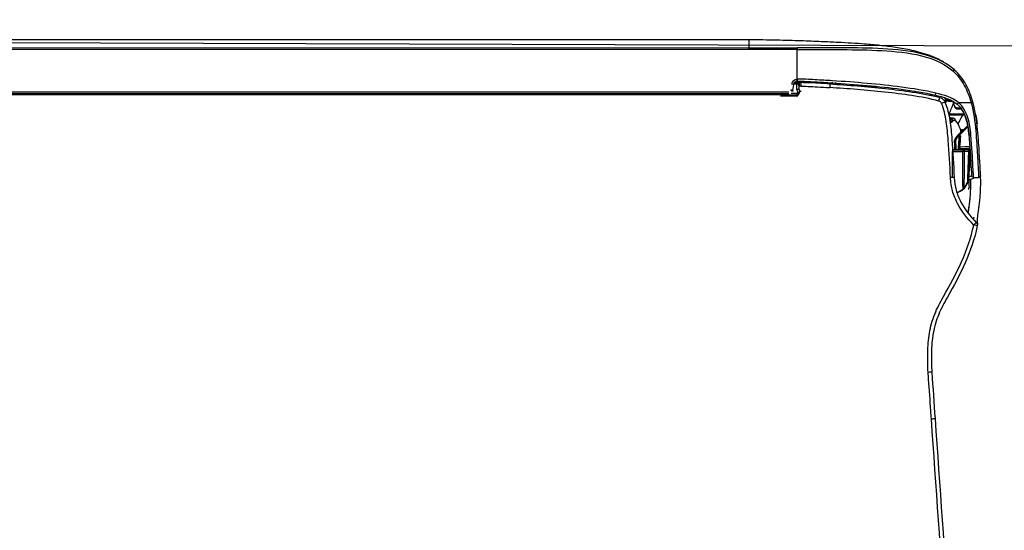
# Model space of a CAD drawing. Header units: millimetres. Extents: x -424979 to 718034, y -72486 to 344972.
# Tile 159 of 256: x 552960 to 553558, y 145337 to 145647. Entities that reach past the tile are written whole.
import ezdxf
from ezdxf import colors
from ezdxf.entities.mleader import LeaderData, LeaderLine
from ezdxf.math import Vec2, Vec3
from ezdxf.xclip import XClip

# ---------------------------------------------------------------- set-up
doc = ezdxf.new("R2010")
doc.units = ezdxf.units.MM
doc.header["$MEASUREMENT"] = 0
doc.header["$XCLIPFRAME"] = 0
doc.layers.add('IS_KLIM Opis_Średnice', color=7, linetype='Continuous', lineweight=9)
doc.layers.add('SKAN - RZUT_7_0_Nr_pióra__1', color=7, linetype='Continuous', lineweight=13)
doc.layers.add('IS_KLIM_urządzenia', color=3, linetype='Continuous')
doc.layers.add('Rysunki i obrazki', color=7, linetype='Continuous')
picture_1 = doc.add_image_def('image7.tif', size_in_pixel=(14115, 7016))

# ---------------------------------------------------------------- blocks, each defined once
blk = doc.blocks.new('Rysunek_7_7', base_point=(-247133.12, 120862.67))
at = {"layer": 'SKAN - RZUT_7_0_Nr_pióra__1', "color": 7, "lineweight": 13}
image = blk.add_image(picture_1, insert=(-306883.09, 91162.66), size_in_units=(119499.94, 59400.02), dxfattribs=at)
image.set_boundary_path([(-0.5, -0.5), (14114.5, 7015.5)])
blk = doc.blocks.new('G$CFEA986A8')
at = {"layer": 'IS_KLIM_urządzenia', "linetype": 'Continuous'}
for p, q in [((2.71, 28.23), (3.1, 35.54)), ((3.1, 35.54), (3.1, 35.54)), ((3.24, 36.01), (3.24, 36.02)), ((3.24, 36.02), (3.24, 36.01)), ((2.73, 27.62), (4.82, 27.62)), ((2.74, 28.23), (2.74, 28.23)), ((2.74, 27.41), (5, 27.61)), ((3.03, 28.23), (3.03, 28.23)), ((4.22, 28.23), (4.22, 28.23)), ((4.55, 28.23), (4.55, 28.23)), ((5.25, 27.13), (2.77, 26.91)), ((3.18, 21.95), (5.57, 24.34)), ((5.93, 24.34), (3.22, 21.63)), ((5.57, 24.34), (5.44, 24.33)), ((5.57, 24.34), (5.85, 24.61)), ((5.93, 24.34), (5.57, 24.34)), ((6.02, 24.44), (5.93, 24.34)), ((46.34, 14.13), (46.34, 14)), ((50.7, 14.13), (46.34, 14.13)), ((46.52, 13.99), (46.52, 13.96)), ((46.52, 13.96), (921.55, 13.84)), ((46.52, 13.51), (46.52, 13.96)), ((48, 13.51), (46.52, 13.51)), ((47.59, 12.8), (47.38, 11.3)), ((48.58, 13.7), (919.48, 13.58)), ((919.48, 13.06), (48.58, 13.18)), ((46.64, 11.21), (47.36, 11.21)), ((46.64, 11.21), (46.64, 10.75)), ((47.11, 10.75), (46.64, 10.75)), ((46.54, 9.92), (46.54, 2.46)), ((58.73, 0), (909.33, -0.12)), ((58.74, 2.46), (909.33, 2.34)), ((909.33, 1.87), (58.74, 1.98)), ((58.74, 0), (58.74, 1.98))]:
    blk.add_line(p, q, dxfattribs=at)
for points in [[(37.64, 10.75, 0), (37.64, 10.76, 0), (37.64, 10.76, 0), (37.64, 10.77, 0), (37.64, 10.78, 0), (37.64, 10.79, 0), (37.64, 10.8, 0), (37.64, 10.81, 0), (37.64, 10.82, 0), (37.64, 10.83, 0), (37.64, 10.84, 0), (37.64, 10.84, 0), (37.65, 10.85, 0), (37.65, 10.86, 0), (37.65, 10.87, 0), (37.65, 10.88, 0), (37.65, 10.89, 0), (37.65, 10.9, 0), (37.65, 10.91, 0), (37.65, 10.92, 0), (37.65, 10.92, 0), (37.65, 10.93, 0), (37.65, 10.94, 0), (37.65, 10.95, 0), (37.65, 10.96, 0), (37.65, 10.97, 0), (37.65, 10.98, 0), (37.65, 10.99, 0), (37.65, 11, 0), (37.65, 11, 0), (37.65, 11.01, 0), (37.65, 11.02, 0), (37.65, 11.03, 0), (37.65, 11.04, 0), (37.65, 11.05, 0), (37.65, 11.06, 0), (37.65, 11.07, 0), (37.65, 11.08, 0), (37.65, 11.08, 0), (37.65, 11.09, 0), (37.65, 11.1, 0), (37.65, 11.11, 0), (37.65, 11.12, 0), (37.65, 11.13, 0), (37.66, 11.14, 0), (37.66, 11.15, 0), (37.66, 11.16, 0), (37.66, 11.16, 0), (37.66, 11.17, 0), (37.66, 11.18, 0), (37.66, 11.19, 0)], [(37.72, 10.74, 0), (37.72, 10.75, 0), (37.72, 10.76, 0), (37.72, 10.77, 0), (37.72, 10.78, 0), (37.72, 10.79, 0), (37.72, 10.79, 0), (37.72, 10.8, 0), (37.72, 10.81, 0), (37.72, 10.82, 0), (37.72, 10.83, 0), (37.73, 10.84, 0), (37.73, 10.85, 0), (37.73, 10.86, 0), (37.73, 10.87, 0), (37.73, 10.87, 0), (37.73, 10.88, 0), (37.73, 10.89, 0), (37.73, 10.9, 0), (37.73, 10.91, 0), (37.73, 10.92, 0), (37.73, 10.93, 0), (37.73, 10.94, 0), (37.73, 10.95, 0), (37.73, 10.95, 0), (37.73, 10.96, 0), (37.73, 10.97, 0), (37.73, 10.98, 0), (37.73, 10.99, 0), (37.73, 11, 0), (37.73, 11.01, 0), (37.73, 11.02, 0), (37.73, 11.03, 0), (37.73, 11.03, 0), (37.73, 11.04, 0), (37.73, 11.05, 0), (37.73, 11.06, 0), (37.73, 11.07, 0), (37.73, 11.08, 0), (37.73, 11.09, 0), (37.73, 11.1, 0), (37.73, 11.11, 0), (37.73, 11.11, 0), (37.73, 11.12, 0), (37.73, 11.13, 0), (37.74, 11.14, 0), (37.74, 11.15, 0), (37.74, 11.16, 0), (37.74, 11.17, 0), (37.74, 11.18, 0), (37.74, 11.19, 0)]]:
    blk.add_polyline3d(points, dxfattribs=at)
at = {"layer": 'IS_KLIM_urządzenia', "linetype": 'Continuous', "extrusion": (0, 0, -1)}
for centre, radius, start, end in [((-1.84, 46.94), 1, 314.7826, 11.7219), ((-0.53, 34.35), 0.5, 357.2068, 90), ((-1.83, 34.35), 0.5, 90, 177.181), ((-46.64, 11.25), 0.5, 270, 357), ((-46.39, 11.44), 1, 188, 264.2856), ((-46.39, 11.42), 1.5, 188, 264.2856)]:
    blk.add_arc(centre, radius, start, end, dxfattribs=at)
at = {"layer": 'IS_KLIM_urządzenia', "linetype": 'Continuous', "extrusion": (-1.54693e-05, -6.12303e-17, -1)}
blk.add_arc((-3.24, 28.23, -0.01), 0.498, 270, 359.4983, dxfattribs=at)
at = {"layer": 'IS_KLIM_urządzenia', "linetype": 'Continuous'}
for centre, start, end in [((2.5, 23.81), 5.1428, 5.6972), ((48.11, 12.87), 160.3327, 163.928), ((45.54, 11.27), 267.736, 0)]:
    blk.add_arc(centre, 0.5, start, end, dxfattribs=at)
for centre, major_axis, ratio, start_param, end_param in [((13.38, 84.28), (0.998, 0.07), 0.023762, 3.141593, 4.646623), ((1.84, 46.94), (0.979, -0.203), 0.056856, 3.141593, 4.651384), ((1.84, 46.94), (0.704, 0.71), 0.020204, 1.651706, 3.141593), ((7.71, 34.94), (-0.999, -0.049), 0.051256, 0, 1.514472), ((7.71, 34.9), (-0.999, -0.047), 0.051373, 0, 1.514578), ((3.38, 28.23), (0, -0.498), 0.705765, 4.721116, 6.283185), ((3.96, 27.4), (0.499, -0.033), 0.703948, 0.778487, 1.449237), ((6.36, 25.91), (0.25, 0.009), 0.004928, 6.283059, 7.845078), ((1.28, 22.79), (0.498, 0.048), 0.655613, 3.140676, 4.596546), ((2.49, 23.87), (-0.498, -0.042), 0.40242, 3.141593, 4.712356), ((2.5, 23.81), (-0.498, -0.05), 0.399009, 3.140125, 4.706849), ((2.5, 23.81), (-0.498, -0.045), 0.399039, 3.141593, 4.710711), ((5.85, 24.61), (-0.177, 0.177), 0.009872, 3.141593, 4.709921), ((6.84, 20.48), (0.38, 0.325), 0.906204, 2.398026, 3.130887), ((7.44, 20.5), (-0.376, 0.33), 0.885836, 0.804441, 2.115185), ((7.76, 20.85), (-0.367, 0.34), 0.8822, 0.840111, 2.138766), ((8.04, 20.89), (0.282, 0.413), 0.898755, 2.160862, 3.167773), ((5.72, 17.3), (0, 0.2), 0.576627, 4.721116, 6.283185), ((2.45, 15.93), (0.482, 0.133), 0.040619, 3.141593, 4.662666), ((5.63, 15.93), (-0.326, -0.379), 0.006066, 1.506881, 3.141593), ((6.49, 16.72), (0.192, 0.056), 0.184381, 5.301873, 6.283185), ((8.07, 15.3), (0, 0.2), 0.433029, 4.721116, 6.283185), ((8.86, 15.62), (0.19, -0.061), 0.210046, 2.527177, 3.153928), ((8.96, 15.32), (-0.191, 0.059), 0.212832, 4.135574, 5.657225), ((9.97, 16.14), (-0.925, -0.381), 0.043497, 0, 1.508611), ((10.63, 15.55), (-0.263, -0.965), 0.021464, 4.784953, 6.283185), ((8.8, 14.85), (0.18, 0.087), 0.196125, 5.117147, 6.283185), ((11.38, 13.51), (-0.117, -0.486), 0.019962, 3.141593, 4.771045), ((45.52, 13.53), (0.02, 0.5), 1, 3.141593, 4.708057), ((45.52, 13.53), (-0.02, -0.5), 0.999999, 0, 1.547993), ((45.57, 13.52), (-0.02, -0.5), 0.955746, 0, 1.547846), ((46.52, 13.46), (0.5, -0.017), 0.998628, 1.605655, 3.113607), ((46.52, 13.46), (-0.5, 0.017), 0.093825, 4.715665, 5.983293), ((46.57, 12.58), (0.499, 0.026), 0.09496, 3.141593, 4.707412), ((48.08, 12.73), (0.495, -0.07), 0.051828, 3.141593, 4.719673), ((48.11, 12.87), (0.48, -0.138), 0.050296, 3.141584, 4.726878), ((39.42, 10.08), (0.996, -0.087), 0.841749, 1.62689, 2.181571), ((45.54, 11.73), (0.5, 0), 0.093428, 4.788501, 6.283185), ((46.64, 11.25), (0.499, 0.026), 0.096366, 3.141593, 4.707339), ((46.39, 9.94), (0, -0.5), 0.000142, 3.141593, 4.764749), ((46.54, 9.95), (0.05, -0.498), 0.005219, 3.141593, 4.764488), ((47.87, 11.23), (0.495, -0.07), 0.051828, 3.141593, 4.719673), ((7.1, 7.87), (0.331, 0.375), 0.006851, 3.141593, 4.648558), ((46.54, 2.49), (0, 0.5), 0.000013, 3.173368, 4.660029)]:
    blk.add_ellipse(centre, major_axis=major_axis, ratio=ratio, start_param=start_param, end_param=end_param, dxfattribs=at)
at = {"layer": 'IS_KLIM_urządzenia', "linetype": 'Continuous', "extrusion": (0, 0, -1)}
for centre, major_axis, ratio, start_param, end_param in [((3.24, 28.23), (0.352, -0.352), 0.999998, 0.785397, 2.347467), ((48.58, 12.65), (-0.13, -1.08), 0.917565, 1.59215, 1.795783), ((-21.42, 382.85), (-1476.17, -4886.86), 0.031997, 4.778832, 4.778918), ((7.64, 474.84), (-1862.82, -6167.7), 0.025163, 4.780022, 4.78009), ((5.18, 514.21), (-1939.65, -6425.41), 0.026246, 4.782823, 4.782889)]:
    blk.add_ellipse(centre, major_axis=major_axis, ratio=ratio, start_param=start_param, end_param=end_param, dxfattribs=at)
at = {"layer": 'IS_KLIM_urządzenia', "linetype": 'Continuous'}
for points, degree in [([(11.56, 95.97), (10.36, 113.09), (9.16, 130.21), (7.97, 147.33)], 3), ([(8.86, 147.39), (10.07, 130.27), (11.28, 113.14), (12.48, 96.01)], 3), ([(12.48, 96.01), (11.99, 95.98), (11.56, 95.96), (11.56, 95.97)], 3), ([(12.38, 84.21), (12.11, 88.13), (11.83, 92.05), (11.56, 95.97)], 3), ([(0.77, 46.44), (0.76, 46.55), (0.76, 46.66), (0.78, 46.77)], 3), ([(0.77, 46.67), (0.75, 46.58), (0.77, 46.46)], 2), ([(0.78, 46.71), (0.77, 46.67)], 1), ([(0.77, 46.44), (0.77, 46.45), (0.77, 46.46), (0.77, 46.46)], 3), ([(1.12, 46.25), (0.98, 46.27), (0.82, 46.34), (0.77, 46.44)], 3), ([(1.81, 44.89), (1.84, 45.06), (1.87, 45.24), (1.9, 45.41)], 3), ([(2.99, 35.39), (2.99, 36.07), (2.97, 36.75), (2.96, 37.42)], 3), ([(3.24, 36.01), (3.59, 36.58), (3.94, 37.15), (4.28, 37.72)], 3), ([(4.28, 37.71), (3.76, 36.86), (3.24, 36)], 2), ([(4.28, 37.72), (4.28, 37.72), (4.28, 37.72), (4.28, 37.72)], 3), ([(4.29, 37.71), (4.33, 37.78), (4.38, 37.83), (4.44, 37.87)], 3), ([(4.44, 37.88), (4.99, 38.23), (5.55, 38.58), (6.17, 38.76)], 3), ([(4.44, 37.88), (4.99, 38.23), (5.55, 38.58), (6.17, 38.76)], 3), ([(4.44, 37.88), (4.95, 38.2), (5.46, 38.52), (6, 38.7)], 3), ([(4.44, 37.87), (4.94, 38.19), (5.46, 38.51), (6, 38.7)], 3), ([(4.44, 37.88), (4.44, 37.88), (4.44, 37.88), (4.44, 37.88)], 3), ([(4.44, 37.88), (4.44, 37.88), (4.44, 37.88), (4.44, 37.88)], 3), ([(5.12, 38.29), (4.79, 38.1), (4.45, 37.88)], 2), ([(6, 38.7), (5.7, 38.6), (5.4, 38.45), (5.12, 38.29)], 3), ([(6, 38.7), (5.79, 38.63), (5.59, 38.54)], 2), ([(2.71, 28.23), (3.1, 35.54)], 1), ([(3.1, 35.54), (2.71, 28.23)], 1), ([(3.1, 35.54), (2.71, 28.23)], 1), ([(2.81, 35.36), (2.86, 35.45), (2.91, 35.54), (2.97, 35.63)], 3), ([(3.24, 36.01), (3.16, 35.87), (3.11, 35.71), (3.1, 35.54)], 3), ([(3.1, 35.58), (3.1, 35.58)], 1), ([(3.1, 35.54), (3.1, 35.54), (3.1, 35.54), (3.1, 35.54)], 3), ([(3.1, 35.54), (3.1, 35.54), (3.1, 35.54), (3.1, 35.54)], 3), ([(0.12, 32.64), (0.12, 32.62), (0.12, 32.59), (0.12, 32.57)], 3), ([(1.83, 34.85), (1.4, 34.85), (0.96, 34.85), (0.53, 34.85)], 3), ([(2.31, 34.46), (2.54, 34.58), (2.78, 34.68), (3.03, 34.75)], 3), ([(2.92, 32.14), (2.76, 32.15), (2.6, 32.16), (2.45, 32.17)], 3), ([(2.92, 32.12), (2.76, 32.13), (2.61, 32.14), (2.45, 32.14)], 3), ([(3.24, 27.74), (2.98, 27.74), (2.74, 27.97), (2.74, 28.23)], 3), ([(3.24, 27.74), (2.98, 27.74), (2.74, 27.97), (2.74, 28.23)], 3), ([(3.24, 27.74), (2.98, 27.74), (2.75, 27.97), (2.74, 28.23)], 3), ([(3.01, 28.23), (3.4, 28.23), (3.8, 28.23), (4.2, 28.23)], 3), ([(3.03, 28.23), (3.43, 28.23), (3.82, 28.23), (4.22, 28.23)], 3), ([(3.99, 27.75), (3.99, 27.7), (3.99, 27.66), (4, 27.62)], 3), ([(4.47, 27.59), (4.48, 27.65), (4.48, 27.71), (4.49, 27.76)], 3), ([(4.81, 27.59), (4.82, 27.64), (4.82, 27.69), (4.82, 27.74)], 3), ([(4.95, 27.74), (4.95, 27.69), (4.94, 27.65), (4.94, 27.6)], 3), ([(7.11, 28.23), (7.11, 28.23)], 1), ([(5.25, 27.13), (5.19, 26.2), (5.13, 25.26), (5.07, 24.33)], 3), ([(6.54, 25.37), (6.57, 25.4), (6.59, 25.42), (6.62, 25.45)], 3), ([(6.61, 25.92), (6.61, 25.77), (6.62, 25.61), (6.62, 25.46)], 3), ([(6.62, 25.45), (6.62, 25.61), (6.61, 25.76), (6.61, 25.92)], 3), ([(6.62, 25.46), (6.62, 25.46), (6.62, 25.46), (6.62, 25.46)], 3), ([(6.62, 25.45), (6.62, 25.46), (6.62, 25.46), (6.62, 25.46)], 3), ([(0.78, 22.75), (0.79, 22.65), (0.8, 22.62)], 2), ([(2.47, 24.07), (2.47, 24.05), (2.48, 24.03), (2.48, 24.01)], 3), ([(2.99, 23.86), (2.99, 23.91)], 1), ([(2.99, 23.88), (2.99, 23.89), (2.99, 23.9), (2.99, 23.91)], 3), ([(3.07, 23), (3.04, 23.3), (3.01, 23.6), (2.99, 23.91)], 3), ([(4.39, 22.8), (4.65, 22.8), (4.92, 22.8), (5.18, 22.8)], 3), ([(5.15, 23), (4.96, 23), (4.77, 23), (4.59, 23)], 3), ([(1.29, 18.88), (1.16, 19.65), (1.04, 20.45), (0.94, 21.27)], 3), ([(6.36, 20.47), (5.9, 21.01), (5.56, 21.63), (5.3, 22.33)], 3), ([(6.48, 20.17), (6.66, 19.86), (7.06, 19.84)], 2), ([(7.29, 20.84), (7.18, 20.72), (7.08, 20.61), (6.97, 20.49)], 3), ([(7.39, 20.05), (7.49, 20.16), (7.6, 20.28), (7.71, 20.39)], 3), ([(7.71, 20.39), (7.78, 20.39), (7.86, 20.39), (7.93, 20.38)], 3), ([(7.06, 19.82), (7.74, 19.77)], 1), ([(5.61, 15.91), (7.22, 14.52), (9.31, 13.97), (11.36, 13.48)], 3), ([(11.49, 13.99), (9.53, 14.46), (7.5, 14.98), (5.96, 16.31)], 3), ([(6.61, 16.72), (6.73, 16.31), (6.86, 15.9), (7.01, 15.5)], 3), ([(7.11, 15.5), (6.95, 15.92), (6.81, 16.34), (6.68, 16.78)], 3), ([(7.51, 15.3), (7.73, 15.3), (7.94, 15.3), (8.16, 15.3)], 3), ([(8.59, 15.34), (8.64, 15.45), (8.68, 15.57), (8.71, 15.69)], 3), ([(8.82, 15.39), (8.78, 15.49), (8.74, 15.59), (8.71, 15.69)], 3), ([(8.82, 15.39), (8.8, 15.33), (8.78, 15.28), (8.77, 15.22)], 3), ([(8.92, 15.74), (8.89, 15.63), (8.85, 15.51), (8.82, 15.39)], 3), ([(8.93, 14.96), (8.99, 15.07), (9.04, 15.2), (9.08, 15.32)], 3), ([(9.08, 15.32), (9.1, 15.4), (9.13, 15.48), (9.15, 15.55)], 3), ([(9.21, 14.47), (9.13, 14.63), (9.05, 14.78), (8.98, 14.93)], 3), ([(10.84, 14.47), (10.8, 14.33), (10.76, 14.19), (10.72, 14.05)], 3), ([(12.42, 14.09), (12.38, 13.95), (12.34, 13.81)], 2), ([(12.41, 13.79), (12.43, 13.89), (12.46, 13.98), (12.48, 14.08)], 3), ([(12.7, 14.03), (12.67, 13.94), (12.65, 13.84), (12.63, 13.74)], 3), ([(12.84, 13.7), (12.86, 13.8), (12.89, 13.89), (12.91, 13.99)], 3), ([(16.78, 13.3), (16.75, 13.18), (16.72, 13.05), (16.69, 12.93)], 3), ([(46.34, 14.13), (46.34, 14.13), (46.34, 14.13), (46.34, 14.13)], 3), ([(46.52, 13.51), (46.52, 13.49), (46.52, 13.47), (46.52, 13.45)], 3), ([(38.2, 11.15), (38.2, 11.15), (38.23, 11.58), (38.26, 12.08)], 3), ([(38.51, 11.12), (38.5, 11.02), (38.49, 10.92), (38.48, 10.82)], 3), ([(39.02, 11.1), (39.26, 11.09), (39.51, 11.07), (39.75, 11.06)], 3), ([(43.76, 10.85), (44.25, 10.85), (44.75, 10.84), (45.24, 10.83)], 3), ([(46.39, 10.83), (46.18, 10.83), (45.97, 10.83), (45.75, 10.83)], 3), ([(46.49, 10.45), (46.45, 10.45), (46.42, 10.44), (46.39, 10.44)], 3), ([(6.63, 7.62), (6.47, 7.76), (6.31, 7.91), (6.16, 8.07)], 3), ([(46.54, 2.46), (50.6, 2.46), (54.67, 2.46), (58.74, 2.46)], 3), ([(58.74, 2.46), (58.74, 2.21), (58.74, 1.99), (58.74, 1.98)], 3)]:
    blk.add_open_spline(points, degree=degree, dxfattribs=at)
for points, knots in [([(12.48, 96.01), (12.48, 96.01), (12.48, 96.01), (12.53, 95.35), (12.58, 94.68), (12.81, 91.36), (13, 88.7), (13.23, 85.45), (13.27, 84.85), (13.31, 84.26)], [0, 0, 0, 0, 0.000005, 0.000005, 0.169628, 0.169628, 0.84812, 0.84812, 1, 1, 1, 1]), ([(0.86, 47.14), (2.21, 53.63), (5.22, 59.45), (9.22, 66.61), (10.01, 68.05), (11.28, 71.07), (11.73, 72.68), (12.3, 75.96), (12.44, 77.6), (12.52, 80.9), (12.49, 82.59), (12.38, 84.21)], [0, 0, 0, 0, 0.5, 0.5, 0.625, 0.625, 0.75, 0.75, 0.875, 0.875, 1, 1, 1, 1]), ([(13.31, 84.26), (13.43, 82.58), (13.45, 80.92), (13.38, 77.59), (13.25, 75.94), (12.69, 72.64), (12.26, 71.01), (11.03, 67.94), (10.25, 66.49), (7.83, 62.15), (6.23, 59.26), (3.53, 53.27), (2.44, 50.17), (1.77, 46.9)], [0, 0, 0, 0, 0.125, 0.125, 0.25, 0.25, 0.375, 0.375, 0.5, 0.5, 0.75, 0.75, 1, 1, 1, 1]), ([(0.79, 46.38), (0.81, 46.35), (0.83, 46.15), (0.82, 45.56), (0.75, 44.68), (0.59, 43.52), (0.41, 42.19), (0.23, 40.79), (0.06, 38.91), (-0.02, 36.7), (0.03, 34.49), (0.09, 33.16), (0.12, 32.58)], [0, 0, 0, 0, 0.12885, 0.245282, 0.335122, 0.40726, 0.471799, 0.536509, 0.604482, 0.745543, 0.884733, 1, 1, 1, 1]), ([(6.71, 34.89), (6.66, 35.97), (6.51, 37.05), (5.93, 39.13), (5.52, 40.14), (4.02, 42.98), (2.67, 44.7), (1.13, 46.23)], [0, 0, 0, 0, 0.25, 0.25, 0.5, 0.5, 1, 1, 1, 1]), ([(1.77, 46.9), (3.4, 45.28), (4.82, 43.46), (6.4, 40.45), (6.84, 39.38), (7.45, 37.17), (7.6, 36.03), (7.65, 34.88)], [0, 0, 0, 0, 0.5, 0.5, 0.75, 0.75, 1, 1, 1, 1]), ([(3.15, 43.79), (3.12, 43.57), (3.04, 42.96), (2.88, 41.81), (2.7, 40.4), (2.54, 38.56), (2.49, 36.85), (2.5, 35.65), (2.51, 35.23)], [0, 0, 0, 0, 0.089993, 0.237107, 0.37975, 0.527052, 0.833503, 1, 1, 1, 1]), ([(3.13, 43.63), (3.06, 43.24), (2.83, 41.75), (2.67, 40.26), (2.59, 39.15)], [0, 0, 0, 0, 0.261547, 1, 1, 1, 1]), ([(3.01, 37.92), (3, 37.79), (2.99, 37.66), (2.97, 37.49), (2.97, 37.46), (2.96, 37.42)], [0, 0, 0, 0, 0.794972, 0.794972, 1, 1, 1, 1]), ([(3.24, 36.01), (3.49, 36.42), (3.74, 36.82), (4.08, 37.39), (4.18, 37.55), (4.28, 37.72)], [0, 0, 0, 0, 0.711043, 0.711043, 1, 1, 1, 1]), ([(3.24, 36.01), (3.5, 36.43), (3.75, 36.85), (4.1, 37.41), (4.19, 37.57), (4.28, 37.72)], [0, 0, 0, 0, 0.731926, 0.731926, 1, 1, 1, 1]), ([(4.29, 37.71), (3.97, 37.19), (3.65, 36.67), (3.3, 36.1), (3.27, 36.06), (3.24, 36.01)], [0, 0, 0, 0, 0.917621, 0.917621, 1, 1, 1, 1]), ([(4.2, 28.23), (4.2, 29.24), (4.2, 30.24), (4.21, 32.24), (4.2, 33.27), (4.22, 35.2), (4.25, 36.11), (4.29, 37.36), (4.3, 37.7), (4.29, 37.71)], [0, 0, 0, 0, 0.25, 0.25, 0.5, 0.5, 0.75, 0.75, 1, 1, 1, 1]), ([(4.28, 37.72), (4.28, 37.72), (4.28, 37.72), (4.28, 37.72), (4.28, 37.72), (4.28, 37.72)], [0, 0, 0, 0, 0.500001, 0.500001, 1, 1, 1, 1]), ([(4.45, 37.88), (4.45, 37.88), (4.43, 37.87), (4.42, 37.86), (4.4, 37.84), (4.37, 37.82), (4.35, 37.8), (4.32, 37.76), (4.29, 37.72), (4.29, 37.72)], [0, 0, 0, 0, 0.029241, 0.088276, 0.151647, 0.25725, 0.525964, 0.992323, 1, 1, 1, 1]), ([(4.44, 37.88), (4.44, 37.88), (4.44, 37.88), (4.44, 37.88), (4.44, 37.88), (4.44, 37.88)], [0, 0, 0, 0, 0.593674, 0.593674, 1, 1, 1, 1]), ([(4.44, 37.87), (4.45, 37.85), (4.46, 37.53), (4.52, 36.29), (4.55, 35.36), (4.57, 33.39), (4.56, 32.34), (4.56, 30.29), (4.55, 29.26), (4.55, 28.23)], [0, 0, 0, 0, 0.25, 0.25, 0.5, 0.5, 0.75, 0.75, 1, 1, 1, 1]), ([(3.08, 35.41), (2.6, 35.32), (2.12, 35.16), (1.64, 34.89), (1.62, 34.88), (1.59, 34.86)], [0, 0, 0, 0, 0.948448, 0.948448, 1, 1, 1, 1]), ([(2.71, 28.23), (2.79, 29.71), (2.87, 31.19), (2.97, 33.03), (2.98, 33.41), (3.02, 34.12), (3.04, 34.46), (3.08, 35.26), (3.1, 35.51), (3.1, 35.54)], [0, 0, 0, 0, 0.5, 0.5, 0.625, 0.625, 0.75, 0.75, 1, 1, 1, 1]), ([(3.24, 36.01), (3.24, 35.99), (3.25, 35.75), (3.24, 34.97), (3.24, 34.63), (3.22, 33.9), (3.2, 33.49), (3.13, 31.47), (3.07, 29.85), (3.01, 28.23)], [0, 0, 0, 0, 0.25, 0.25, 0.375, 0.375, 0.5, 0.5, 1, 1, 1, 1]), ([(3.25, 36.01), (3.24, 36), (3.2, 35.94), (3.15, 35.84), (3.12, 35.72), (3.11, 35.65), (3.1, 35.62), (3.1, 35.62), (3.1, 35.62), (3.1, 35.62), (3.1, 35.61), (3.18, 36.23), (3.09, 35.5), (3.1, 35.58), (3.1, 35.58)], [0, 0, 0, 0, 0.004098, 0.020773, 0.033488, 0.040418, 0.042471, 0.042689, 0.042703, 0.042705, 0.042705, 0.045311, 0.81751, 1, 1, 1, 1]), ([(3.1, 35.54), (3.1, 35.58), (3.1, 35.55), (3.1, 35.54), (3.1, 35.54), (3.1, 35.54)], [0, 0, 0, 0, 0.5, 0.5, 1, 1, 1, 1]), ([(3.1, 35.54), (3.1, 35.54), (3.1, 35.54), (3.1, 35.54), (3.1, 35.54), (3.1, 35.54)], [0, 0, 0, 0, 0.501823, 0.501823, 1, 1, 1, 1]), ([(3.1, 35.54), (3.1, 35.54), (3.1, 35.54), (3.1, 35.54), (3.1, 35.54), (3.1, 35.54)], [0, 0, 0, 0, 0.497529, 0.497529, 1, 1, 1, 1]), ([(3.24, 36.01), (3.24, 36.01), (3.24, 36.01), (3.24, 36.01), (3.24, 36.01), (3.24, 36.01)], [0, 0, 0, 0, 0.266653, 0.266653, 1, 1, 1, 1]), ([(3.24, 36.01), (3.24, 36.01), (3.24, 36.01), (3.24, 36.01), (3.24, 36.01), (3.24, 36.01), (3.24, 36.01), (3.24, 36.01)], [0, 0, 0, 0, 0.156997, 0.156997, 0.784985, 0.784985, 1, 1, 1, 1]), ([(0.03, 34.32), (0.03, 34.32), (0.05, 33.82), (0.16, 31.93), (0.24, 30.52), (0.46, 27.06), (0.57, 24.97), (1, 20.5), (1.33, 18.12), (1.97, 15.8)], [0, 0, 0, 0, 0.25, 0.25, 0.5, 0.5, 0.75, 0.75, 1, 1, 1, 1]), ([(0.12, 32.67), (0.12, 32.66), (0.12, 32.66), (0.12, 32.65), (0.12, 32.65), (0.12, 32.64), (0.12, 32.64), (0.12, 32.64)], [0, 0, 0, 0, 0.491862, 0.491862, 0.745898, 0.745898, 1, 1, 1, 1]), ([(2.43, 15.91), (1.79, 18.29), (1.47, 20.73), (1.05, 25.3), (0.94, 27.43), (0.73, 30.97), (0.65, 32.4), (0.55, 34.34), (0.52, 34.85), (0.53, 34.85)], [0, 0, 0, 0, 0.25, 0.25, 0.5, 0.5, 0.75, 0.75, 1, 1, 1, 1]), ([(1.83, 34.85), (1.83, 34.85), (1.87, 33.81), (2.08, 30.02), (2.21, 27.26), (2.47, 24.07)], [0, 0, 0, 0, 0.5, 0.5, 1, 1, 1, 1]), ([(2.99, 23.91), (2.73, 26.99), (2.59, 29.69), (2.38, 33.37), (2.33, 34.37), (2.33, 34.37)], [0, 0, 0, 0, 0.500106, 0.500106, 1, 1, 1, 1]), ([(6.71, 34.85), (6.71, 34.85), (6.71, 34.85), (6.71, 34.86), (6.71, 34.88), (6.71, 34.89)], [0, 0, 0, 0, 0.001471, 0.001471, 1, 1, 1, 1]), ([(9.05, 15.75), (8.42, 17.27), (8.08, 18.84), (7.57, 22), (7.42, 23.6), (7.06, 28.42), (6.86, 31.65), (6.71, 34.85)], [0, 0, 0, 0, 0.25, 0.25, 0.5, 0.5, 1, 1, 1, 1]), ([(7.11, 34.81), (7.11, 34.78), (7.11, 34.74), (7.11, 33.65), (7.11, 32.55), (7.11, 30.39), (7.11, 29.31), (7.11, 28.23)], [0, 0, 0, 0, 0.017199, 0.017199, 0.508599, 0.508599, 1, 1, 1, 1]), ([(7.65, 34.88), (7.65, 34.88), (7.65, 34.88), (7.65, 34.87), (7.66, 34.86), (7.66, 34.84)], [0, 0, 0, 0, 0.001414, 0.001414, 1, 1, 1, 1]), ([(7.66, 34.84), (7.81, 31.68), (8, 28.52), (8.36, 23.79), (8.5, 22.21), (8.99, 19.1), (9.32, 17.56), (9.93, 16.07)], [0, 0, 0, 0, 0.5, 0.5, 0.75, 0.75, 1, 1, 1, 1]), ([(2.71, 28.23), (2.71, 28.23), (2.73, 28.23), (2.81, 28.23), (2.86, 28.23), (2.96, 28.23), (2.98, 28.23), (3.01, 28.23)], [0, 0, 0, 0, 0.429968, 0.429968, 0.860069, 0.860069, 1, 1, 1, 1]), ([(2.74, 28.23), (2.74, 28.23), (2.75, 28.23), (2.8, 28.23), (2.84, 28.23), (2.94, 28.23), (2.98, 28.23), (3.03, 28.23)], [0, 0, 0, 0, 0.311909, 0.311909, 0.74389, 0.74389, 1, 1, 1, 1]), ([(3.38, 27.74), (3.34, 27.74), (3.31, 27.74), (3.27, 27.74), (3.25, 27.74), (3.24, 27.74), (3.24, 27.74), (3.24, 27.74)], [0, 0, 0, 0, 0.429844, 0.429844, 0.859217, 0.859217, 1, 1, 1, 1]), ([(4.56, 27.74), (4.44, 27.74), (4.31, 27.74), (4.06, 27.74), (3.93, 27.74), (3.66, 27.74), (3.52, 27.74), (3.38, 27.74)], [0, 0, 0, 0, 0.316882, 0.316882, 0.640659, 0.640659, 1, 1, 1, 1]), ([(4.2, 28.23), (4.24, 28.23), (4.29, 28.23), (4.39, 28.23), (4.44, 28.23), (4.52, 28.23), (4.53, 28.23), (4.55, 28.23)], [0, 0, 0, 0, 0.437327, 0.437327, 0.874715, 0.874715, 1, 1, 1, 1]), ([(4.56, 27.74), (4.51, 27.74), (4.42, 27.76), (4.31, 27.88), (4.24, 28.04), (4.23, 28.17), (4.22, 28.23)], [0, 0, 0, 0, 0.28901, 0.499661, 0.756628, 1, 1, 1, 1]), ([(4.22, 28.23), (4.27, 28.23), (4.37, 28.23), (4.49, 28.23), (4.55, 28.23)], [0, 0, 0, 0, 0.500276, 1, 1, 1, 1]), ([(4.56, 27.74), (4.56, 27.74), (4.56, 27.74), (4.56, 27.75), (4.56, 27.76), (4.56, 27.78), (4.56, 27.8), (4.55, 27.84), (4.55, 27.86), (4.55, 27.9), (4.55, 27.93), (4.55, 27.98), (4.55, 28.01), (4.55, 28.1), (4.55, 28.16), (4.55, 28.23)], [0, 0, 0, 0, 0.125, 0.125, 0.25, 0.25, 0.375, 0.375, 0.5, 0.5, 0.625, 0.625, 0.75, 0.75, 1, 1, 1, 1]), ([(4.55, 28.23), (4.95, 28.23), (5.36, 28.23), (5.99, 28.23), (6.21, 28.23), (6.62, 28.23), (6.8, 28.23), (7.03, 28.23), (7.07, 28.23), (7.11, 28.23)], [0, 0, 0, 0, 0.474817, 0.474817, 0.737386, 0.737386, 0.953021, 0.953021, 1, 1, 1, 1]), ([(7.11, 28.23), (6.67, 28.23), (6.22, 28.23), (5.37, 28.23), (4.96, 28.23), (4.55, 28.23)], [0, 0, 0, 0, 0.51841, 0.51841, 1, 1, 1, 1]), ([(7.11, 27.74), (7.03, 27.74), (6.94, 27.74), (6.49, 27.74), (6.13, 27.74), (5.36, 27.74), (4.96, 27.74), (4.56, 27.74)], [0, 0, 0, 0, 0.097737, 0.097737, 0.528149, 0.528149, 1, 1, 1, 1]), ([(5, 27.61), (5.04, 27.61), (5.07, 27.6), (5.13, 27.56), (5.16, 27.53), (5.21, 27.45), (5.22, 27.41), (5.24, 27.31), (5.25, 27.26), (5.25, 27.18), (5.25, 27.15), (5.25, 27.13)], [0, 0, 0, 0, 0.247479, 0.247479, 0.496795, 0.496795, 0.717384, 0.717384, 0.907765, 0.907765, 1, 1, 1, 1]), ([(5.22, 24.33), (5.23, 24.5), (5.24, 24.66), (5.29, 25.49), (5.34, 26.16), (5.4, 27.13), (5.42, 27.43), (5.44, 27.74)], [0, 0, 0, 0, 0.146562, 0.146562, 0.73281, 0.73281, 1, 1, 1, 1]), ([(5.66, 27.74), (5.61, 26.91), (5.55, 26.08), (5.48, 24.95), (5.46, 24.64), (5.44, 24.33)], [0, 0, 0, 0, 0.72849, 0.72849, 1, 1, 1, 1]), ([(6.36, 25.91), (6.35, 26.08), (6.35, 26.24), (6.33, 26.85), (6.31, 27.29), (6.3, 27.74)], [0, 0, 0, 0, 0.274035, 0.274035, 1, 1, 1, 1]), ([(6.54, 27.74), (6.55, 27.64), (6.55, 27.54), (6.57, 26.93), (6.59, 26.42), (6.61, 25.92)], [0, 0, 0, 0, 0.164291, 0.164291, 1, 1, 1, 1]), ([(5.85, 24.61), (5.99, 24.75), (6.1, 24.92), (6.27, 25.27), (6.33, 25.46), (6.36, 25.74), (6.36, 25.83), (6.36, 25.91)], [0, 0, 0, 0, 0.410681, 0.410681, 0.822529, 0.822529, 1, 1, 1, 1]), ([(6.61, 25.92), (6.61, 25.82), (6.61, 25.72), (6.57, 25.4), (6.51, 25.18), (6.33, 24.81), (6.22, 24.65), (6.07, 24.48), (6.05, 24.46), (6.02, 24.44)], [0, 0, 0, 0, 0.177731, 0.177731, 0.59018, 0.59018, 0.940555, 0.940555, 1, 1, 1, 1]), ([(0.78, 22.75), (0.79, 22.7), (0.79, 22.67), (0.8, 22.61), (0.8, 22.59), (0.8, 22.57), (0.8, 22.57), (0.8, 22.59), (0.8, 22.6), (0.8, 22.61)], [0, 0, 0, 0, 0.272721, 0.272721, 0.545029, 0.545029, 0.816327, 0.816327, 1, 1, 1, 1]), ([(0.8, 22.62), (0.8, 22.61), (0.8, 22.58), (0.8, 22.58), (0.8, 22.57), (0.8, 22.56), (0.8, 22.55), (0.81, 22.53), (0.82, 22.47), (0.86, 22.37), (0.95, 22.25), (1.09, 22.16), (1.21, 22.12), (1.28, 22.13), (1.28, 22.13)], [0, 0, 0, 0, 0.067693, 0.176783, 0.191923, 0.20101, 0.210642, 0.23464, 0.289457, 0.395964, 0.591763, 0.776207, 0.974695, 1, 1, 1, 1]), ([(2.48, 24.01), (2.6, 22.61), (2.81, 21.15), (3.72, 18.3), (4.46, 16.92), (5.61, 15.91)], [0, 0, 0, 0, 0.5, 0.5, 1, 1, 1, 1]), ([(2.99, 23.85), (3, 23.81), (3, 23.77), (3.01, 23.64), (3.02, 23.54), (3.05, 23.29), (3.07, 23.13), (3.12, 22.73), (3.15, 22.48), (3.24, 21.89), (3.31, 21.55), (3.54, 20.47), (3.75, 19.74), (4.26, 18.52), (4.52, 18.02), (4.84, 17.55)], [0, 0, 0, 0, 0.01825, 0.01825, 0.060304, 0.060304, 0.132525, 0.132525, 0.246095, 0.246095, 0.402611, 0.402611, 0.74532, 0.74532, 1, 1, 1, 1]), ([(5.96, 16.31), (4.87, 17.25), (4.17, 18.54), (3.31, 21.19), (3.11, 22.55), (2.99, 23.85)], [0, 0, 0, 0, 0.5, 0.5, 1, 1, 1, 1]), ([(5.22, 24.33), (5.2, 24.33), (5.19, 24.33), (5.14, 24.33), (5.1, 24.33), (5.07, 24.33)], [0, 0, 0, 0, 0.325415, 0.325415, 1, 1, 1, 1]), ([(5.3, 22.33), (5.24, 22.47), (5.2, 22.67), (5.14, 23.06), (5.12, 23.23), (5.11, 23.41)], [0, 0, 0, 0, 0.624288, 0.624288, 1, 1, 1, 1]), ([(5.44, 24.33), (5.41, 24.33), (5.38, 24.33), (5.33, 24.33), (5.3, 24.33), (5.26, 24.33), (5.24, 24.33), (5.22, 24.33), (5.22, 24.33), (5.22, 24.33)], [0, 0, 0, 0, 0.315815, 0.315815, 0.631664, 0.631664, 0.946964, 0.946964, 1, 1, 1, 1]), ([(5.76, 21.33), (5.6, 21.04), (5.45, 20.74), (5.04, 19.97), (4.79, 19.48), (4.54, 19)], [0, 0, 0, 0, 0.379029, 0.379029, 1, 1, 1, 1]), ([(6.97, 20.49), (6.88, 20.38), (6.78, 20.33), (6.57, 20.3), (6.46, 20.36), (6.36, 20.47)], [0, 0, 0, 0, 0.456839, 0.456839, 1, 1, 1, 1]), ([(7.06, 19.82), (7.08, 19.82), (7.09, 19.82), (7.2, 19.84), (7.3, 19.92), (7.39, 20.05)], [0, 0, 0, 0, 0.174867, 0.174867, 1, 1, 1, 1]), ([(7.29, 20.84), (7.3, 20.84), (7.3, 20.85), (7.35, 20.89), (7.4, 20.91), (7.49, 20.91), (7.53, 20.9), (7.57, 20.87)], [0, 0, 0, 0, 0.062565, 0.062565, 0.548357, 0.548357, 1, 1, 1, 1]), ([(7.91, 20), (7.87, 20.01), (7.82, 20.01), (7.65, 20.02), (7.52, 20.03), (7.39, 20.05)], [0, 0, 0, 0, 0.263267, 0.263267, 1, 1, 1, 1]), ([(7.95, 19), (7.84, 19), (7.73, 19), (7.18, 19), (6.75, 19), (6.13, 19), (5.95, 19), (5.2, 19), (4.63, 19), (4.07, 19)], [0, 0, 0, 0, 0.084494, 0.084494, 0.422472, 0.422472, 0.560579, 0.560579, 1, 1, 1, 1]), ([(4.15, 18.8), (4.53, 18.8), (4.9, 18.8), (5.72, 18.8), (6.16, 18.8), (6.86, 18.8), (7.12, 18.8), (7.57, 18.8), (7.77, 18.8), (7.97, 18.8)], [0, 0, 0, 0, 0.296997, 0.296997, 0.640532, 0.640532, 0.845161, 0.845161, 1, 1, 1, 1]), ([(5.72, 17.5), (5.61, 17.5), (5.5, 17.5), (5.23, 17.5), (5.05, 17.5), (4.88, 17.5)], [0, 0, 0, 0, 0.390013, 0.390013, 1, 1, 1, 1]), ([(6.68, 16.78), (6.65, 16.88), (6.61, 16.98), (6.49, 17.14), (6.42, 17.22), (6.27, 17.35), (6.17, 17.4), (5.96, 17.48), (5.84, 17.5), (5.72, 17.5)], [0, 0, 0, 0, 0.230955, 0.230955, 0.455697, 0.455697, 0.706422, 0.706422, 1, 1, 1, 1]), ([(7.97, 18.8), (7.8, 18.37), (7.62, 17.93), (7.27, 17.03), (7.09, 16.55), (6.91, 16.08)], [0, 0, 0, 0, 0.478968, 0.478968, 1, 1, 1, 1]), ([(1.97, 15.8), (2.4, 14.23), (2.97, 12.73), (4.54, 9.9), (5.54, 8.58), (6.77, 7.49)], [0, 0, 0, 0, 0.5, 0.5, 1, 1, 1, 1]), ([(7.08, 7.84), (5.89, 8.89), (4.93, 10.17), (3.41, 12.92), (2.85, 14.38), (2.43, 15.91)], [0, 0, 0, 0, 0.5, 0.5, 1, 1, 1, 1]), ([(2.43, 15.91), (3.38, 15.91), (4.33, 15.91), (5.39, 15.91), (5.5, 15.91), (5.61, 15.91)], [0, 0, 0, 0, 0.894615, 0.894615, 1, 1, 1, 1]), ([(5.03, 17.3), (5.22, 17.3), (5.41, 17.3), (5.68, 17.3), (5.76, 17.3), (5.84, 17.3)], [0, 0, 0, 0, 0.696556, 0.696556, 1, 1, 1, 1]), ([(5.84, 17.3), (5.93, 17.3), (6.03, 17.28), (6.2, 17.22), (6.27, 17.18), (6.4, 17.08), (6.45, 17.02), (6.54, 16.88), (6.58, 16.81), (6.61, 16.72)], [0, 0, 0, 0, 0.299295, 0.299295, 0.552236, 0.552236, 0.775182, 0.775182, 1, 1, 1, 1]), ([(8.07, 15.5), (7.95, 15.5), (7.83, 15.5), (7.52, 15.5), (7.32, 15.5), (7.13, 15.5)], [0, 0, 0, 0, 0.379834, 0.379834, 1, 1, 1, 1]), ([(8.98, 14.93), (8.93, 15.03), (8.86, 15.13), (8.71, 15.28), (8.62, 15.34), (8.42, 15.44), (8.31, 15.48), (8.16, 15.5), (8.12, 15.5), (8.07, 15.5)], [0, 0, 0, 0, 0.291856, 0.291856, 0.579131, 0.579131, 0.886367, 0.886367, 1, 1, 1, 1]), ([(8.16, 15.3), (8.19, 15.3), (8.23, 15.3), (8.35, 15.28), (8.44, 15.26), (8.6, 15.18), (8.67, 15.13), (8.79, 15), (8.84, 14.93), (8.88, 14.85)], [0, 0, 0, 0, 0.114875, 0.114875, 0.424433, 0.424433, 0.71152, 0.71152, 1, 1, 1, 1]), ([(10.37, 14.59), (10.22, 14.63), (10.07, 14.69), (9.73, 14.88), (9.55, 15.02), (9.25, 15.35), (9.13, 15.55), (9.05, 15.75)], [0, 0, 0, 0, 0.262451, 0.262451, 0.631307, 0.631307, 1, 1, 1, 1]), ([(9.93, 16.07), (9.97, 15.97), (10.03, 15.87), (10.18, 15.7), (10.27, 15.63), (10.44, 15.54), (10.52, 15.51), (10.59, 15.49)], [0, 0, 0, 0, 0.368676, 0.368676, 0.737518, 0.737518, 1, 1, 1, 1]), ([(10.59, 15.49), (12.85, 14.87), (15.14, 14.47), (19.73, 13.76), (22.04, 13.48), (28.97, 12.72), (33.62, 12.36), (38.26, 12.08)], [0, 0, 0, 0, 0.25, 0.25, 0.5, 0.5, 1, 1, 1, 1]), ([(8.98, 14.93), (9.03, 14.82), (9.09, 14.7), (9.17, 14.55), (9.19, 14.51), (9.21, 14.48)], [0, 0, 0, 0, 0.758703, 0.758703, 1, 1, 1, 1]), ([(38.2, 11.15), (33.53, 11.44), (28.86, 11.8), (21.88, 12.56), (19.56, 12.85), (14.94, 13.56), (12.64, 13.97), (10.37, 14.59)], [0, 0, 0, 0, 0.5, 0.5, 0.75, 0.75, 1, 1, 1, 1]), ([(11.36, 13.48), (14.22, 12.79), (17.12, 12.35), (22.95, 11.58), (25.87, 11.28), (31.72, 10.75), (34.65, 10.54), (39.05, 10.26), (40.52, 10.18), (43.45, 10.02), (44.92, 9.92), (46.39, 9.92)], [0, 0, 0, 0, 0.25, 0.25, 0.5, 0.5, 0.75, 0.75, 0.875, 0.875, 1, 1, 1, 1]), ([(46.39, 10.44), (44.92, 10.44), (43.46, 10.55), (40.54, 10.7), (39.08, 10.78), (34.7, 11.06), (31.78, 11.28), (25.95, 11.8), (23.04, 12.1), (17.23, 12.87), (14.34, 13.31), (11.49, 13.99)], [0, 0, 0, 0, 0.125, 0.125, 0.25, 0.25, 0.5, 0.5, 0.75, 0.75, 1, 1, 1, 1]), ([(46.04, 12.68), (46.04, 12.69), (46.03, 12.7), (46.01, 12.77), (45.98, 12.81), (45.9, 12.9), (45.86, 12.93), (45.76, 12.99), (45.71, 13.01), (45.63, 13.02), (45.61, 13.02), (45.59, 13.02)], [0, 0, 0, 0, 0.061755, 0.061755, 0.342553, 0.342553, 0.621501, 0.621501, 0.898216, 0.898216, 1, 1, 1, 1]), ([(46.52, 13.99), (46.46, 13.99), (46.41, 13.98), (46.3, 13.94), (46.25, 13.91), (46.16, 13.84), (46.13, 13.8), (46.07, 13.7), (46.04, 13.65), (46.03, 13.56), (46.02, 13.53), (46.02, 13.5)], [0, 0, 0, 0, 0.217569, 0.217569, 0.437754, 0.437754, 0.661951, 0.661951, 0.88823, 0.88823, 1, 1, 1, 1]), ([(46.02, 13.5), (46.02, 13.5), (46.02, 13.5), (46.02, 13.5), (46.02, 13.5), (46.02, 13.49)], [0, 0, 0, 0, 0.709938, 0.709938, 1, 1, 1, 1]), ([(46.04, 13.49), (46.05, 13.49), (46.05, 13.49), (46.07, 13.48), (46.1, 13.48), (46.16, 13.47), (46.19, 13.47), (46.26, 13.46), (46.31, 13.45), (46.41, 13.45), (46.47, 13.45), (46.52, 13.45)], [0, 0, 0, 0, 0.054361, 0.054361, 0.324109, 0.324109, 0.492664, 0.492664, 0.757067, 0.757067, 1, 1, 1, 1]), ([(46.14, 11.23), (46.12, 11.56), (46.1, 11.89), (46.08, 12.33), (46.07, 12.44), (46.07, 12.55)], [0, 0, 0, 0, 0.752617, 0.752617, 1, 1, 1, 1]), ([(46.24, 13.21), (46.29, 13.25), (46.34, 13.29), (46.43, 13.37), (46.47, 13.4), (46.51, 13.44), (46.52, 13.44), (46.52, 13.45)], [0, 0, 0, 0, 0.516625, 0.516625, 0.987493, 0.987493, 1, 1, 1, 1]), ([(46.24, 13.21), (46.27, 13.19), (46.29, 13.17), (46.39, 13.06), (46.45, 12.96), (46.54, 12.75), (46.56, 12.64), (46.57, 12.53)], [0, 0, 0, 0, 0.128768, 0.128768, 0.564386, 0.564386, 1, 1, 1, 1]), ([(46.34, 14), (46.4, 14), (46.46, 14), (46.52, 13.99), (46.52, 13.99), (46.52, 13.99)], [0, 0, 0, 0, 0.980312, 0.980312, 1, 1, 1, 1]), ([(46.57, 12.53), (46.58, 12.2), (46.6, 11.87), (46.62, 11.42), (46.63, 11.32), (46.64, 11.21)], [0, 0, 0, 0, 0.752217, 0.752217, 1, 1, 1, 1]), ([(26.23, 12.1), (26.23, 12.1), (27.71, 11.94), (30.67, 11.69), (31.17, 11.65), (31.69, 11.61)], [0, 0, 0, 0, 0.843393, 0.843393, 1, 1, 1, 1]), ([(38.2, 11.15), (39.21, 11.09), (40.23, 11.03), (42.04, 10.93), (42.83, 10.89), (44.26, 10.83), (44.89, 10.8), (45.52, 10.77)], [0, 0, 0, 0, 0.415101, 0.415101, 0.741354, 0.741354, 1, 1, 1, 1]), ([(45.58, 11.68), (44.96, 11.71), (44.35, 11.74), (42.93, 11.81), (42.13, 11.85), (40.31, 11.96), (39.29, 12.02), (38.27, 12.08)], [0, 0, 0, 0, 0.252696, 0.252696, 0.581919, 0.581919, 1, 1, 1, 1]), ([(39.44, 10.92), (40.46, 10.91), (41.48, 10.89), (42.88, 10.87), (43.26, 10.86), (43.64, 10.86)], [0, 0, 0, 0, 0.726317, 0.726317, 1, 1, 1, 1]), ([(45.24, 10.83), (45.24, 10.82), (45.24, 10.81), (45.25, 10.72), (45.25, 10.63), (45.25, 10.52), (45.25, 10.51), (45.25, 10.5)], [0, 0, 0, 0, 0.096435, 0.096435, 0.929868, 0.929868, 1, 1, 1, 1]), ([(45.52, 10.77), (45.52, 10.77), (45.52, 10.78), (45.53, 10.8), (45.53, 10.84), (45.54, 10.93), (45.55, 10.97), (45.55, 11.08), (45.56, 11.17), (45.57, 11.37), (45.57, 11.47), (45.57, 11.62), (45.58, 11.65), (45.58, 11.68)], [0, 0, 0, 0, 0.104471, 0.104471, 0.333219, 0.333219, 0.476288, 0.476288, 0.705049, 0.705049, 0.934054, 0.934054, 1, 1, 1, 1]), ([(46.04, 11.27), (46.04, 11.27), (46.04, 11.28), (46.04, 11.29), (46.04, 11.31), (46.04, 11.35), (46.04, 11.37), (46.04, 11.43), (46.04, 11.47), (46.04, 11.57), (46.04, 11.62), (46.04, 11.7), (46.04, 11.71), (46.04, 11.73)], [0, 0, 0, 0, 0.101232, 0.101232, 0.330942, 0.330942, 0.474618, 0.474618, 0.704242, 0.704242, 0.933906, 0.933906, 1, 1, 1, 1]), ([(46.39, 10.44), (46.44, 10.44), (46.49, 10.45), (46.66, 10.47), (46.77, 10.51), (46.98, 10.63), (47.07, 10.71), (47.22, 10.88), (47.28, 10.99), (47.32, 11.1)], [0, 0, 0, 0, 0.117134, 0.117134, 0.393716, 0.393716, 0.693983, 0.693983, 1, 1, 1, 1]), ([(6.77, 7.49), (9.32, 5.24), (12.68, 4), (19.31, 2.6), (22.71, 2.33), (32.91, 1.87), (39.73, 1.99), (46.54, 1.99)], [0, 0, 0, 0, 0.25, 0.25, 0.5, 0.5, 1, 1, 1, 1]), ([(46.54, 2.46), (39.78, 2.46), (33.03, 2.35), (22.91, 2.79), (19.53, 3.05), (12.95, 4.41), (9.66, 5.57), (7.08, 7.84)], [0, 0, 0, 0, 0.5, 0.5, 0.75, 0.75, 1, 1, 1, 1]), ([(46.39, 9.92), (46.44, 9.92), (46.49, 9.92), (46.54, 9.92), (46.54, 9.92), (46.54, 9.92)], [0, 0, 0, 0, 0.999599, 0.999599, 1, 1, 1, 1]), ([(9.37, 5.63), (9.49, 5.56), (10.61, 4.91), (13.28, 3.72), (17.38, 2.59), (21.48, 1.87), (25.45, 1.39), (29.2, 1.06), (32.75, 0.83), (36.39, 0.63), (40.66, 0.43), (45.83, 0.23), (51.96, 0.05), (56.37, 0), (58.74, 0)], [0, 0, 0, 0, 0.008566, 0.076169, 0.171242, 0.259595, 0.342985, 0.421868, 0.488451, 0.555392, 0.638641, 0.74036, 0.860715, 1, 1, 1, 1]), ([(58.74, 1.98), (58.4, 1.98), (58.07, 1.98), (56.4, 1.98), (55.07, 1.99), (51.34, 1.99), (48.94, 1.99), (46.54, 1.99)], [0, 0, 0, 0, 0.081967, 0.081967, 0.409835, 0.409835, 1, 1, 1, 1])]:
    blk.add_open_spline(points, degree=3, knots=knots, dxfattribs=at)

msp = doc.modelspace()

# ---------------------------------------------------------------- block references
at = {"layer": 'IS_KLIM_urządzenia', "xscale": 2.4, "yscale": 2.4, "zscale": 2.4, "rotation": 179.9922287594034}
msp.add_blockref('G$CFEA986A8', (553544.15, 145634.87), dxfattribs=at)
at = {"layer": 'Rysunki i obrazki', "color": 151, "linetype": 'Continuous', "lineweight": 20, "true_color": 0x80c2ff}
ref = msp.add_blockref('Rysunek_7_7', (578150.82, 164030.11), dxfattribs=at)
XClip(ref).set_block_clipping_path([(-306883.0907464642, 91162.6626359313), (-187383.1463020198, 150562.679302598)])

# ---------------------------------------------------------------- next in the draw order: leaders
at = {"layer": 'IS_KLIM Opis_Średnice', "ltscale": 30}
ml = msp.add_multileader_mtext('Standard', dxfattribs=at)
ml.set_content('{\\fArial|b0|i0|c238|p0;\\C7;Odprowadzenie skroplin (przewód tłoczny) od klimatyzatora zastosować pompkę skroplin. W związku z brakiiem w pobliżu istenijącego pionu kanalizacyji sanitarnej skropliny z klimatyzacji zaleca się odprowadzić na zewnątrz budynku. W tym celu należy zamontować rurę odpływową, która skieruje wodę do rynny lub specjalnego zbiornika. Należy pamiętać o regularnym opróżnianiu zbiornika, aby zapobiec jego przepełnieniu. Ustalić bezpośrednio z Inwestrem podczas  robót budowlanych.  }', color=256)
ml.set_leader_properties()
ml.build(insert=Vec2(0, 0))
ml.multileader.update_dxf_attribs({"text_left_attachment_type": 6, "text_right_attachment_type": 6, "dogleg_length": 0.36})
ctx = ml.context
ctx.base_point, ctx.char_height, ctx.plane_origin, ctx.plane_y_axis = Vec3(540141.07, 149387.11), 250, Vec3(549800.95, 156171.95), Vec3(0, -1)
ctx.left_attachment, ctx.right_attachment = 6, 6
notes = []
notes.append((ctx, [(0, (1, 1, 0), (551133.32, 149387.11), (-1, 0), 0.36, [(1, [(552382.47, 145635.17), (562220.9, 145603.55)], 256, [])])]))
ctx.mtext.insert, ctx.mtext.width, ctx.mtext.flow_direction = Vec3(540143.07, 149710.61), 11099.9713, 5
ctx.mtext.has_bg_fill, ctx.mtext.bg_color, ctx.mtext.bg_scale_factor, ctx.mtext.bg_transparency, ctx.mtext.use_window_bg_color = 1, -939524096, 1.5, 0, 1
for ctx, leaders in notes:
    for number, flags, end, landing, length, lines in leaders:
        leader = LeaderData()
        leader.index, (leader.has_last_leader_line, leader.has_dogleg_vector, leader.attachment_direction) = number, flags
        leader.last_leader_point, leader.dogleg_vector, leader.dogleg_length = Vec3(end), Vec3(landing), length
        for number, points, colour, breaks in lines:
            line = LeaderLine()
            line.index, line.vertices, line.color, line.breaks = number, Vec3.list(points), colors.encode_raw_color(colour), breaks
            leader.lines.append(line)
        ctx.leaders.append(leader)

doc.saveas('drawing.dxf')
